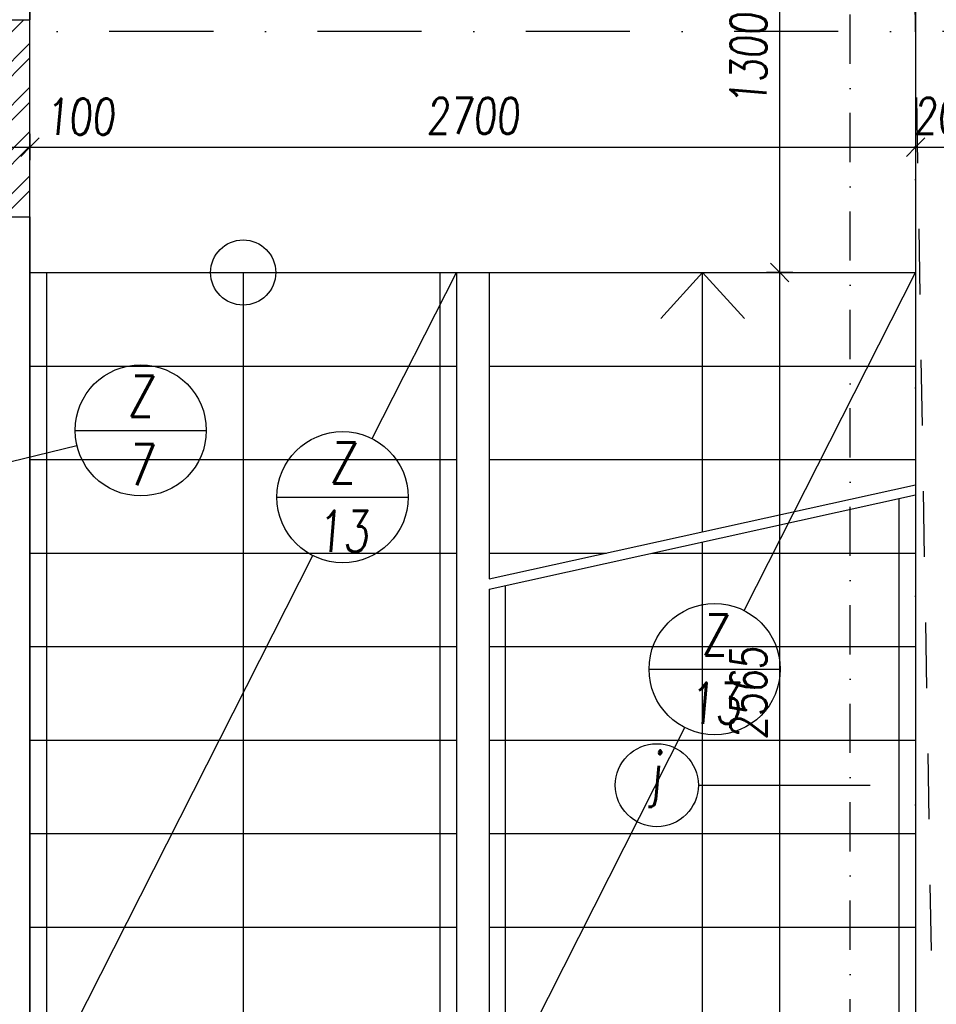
# Model space of a CAD drawing. Header units: millimetres. Extents: x 247761 to 294611, y 172579 to 236863.
# Tile 177 of 256: x 260279 to 263074, y 183490 to 186491. Entities that reach past the tile are written whole.
import ezdxf

# ---------------------------------------------------------------- set-up
doc = ezdxf.new("R2010")
doc.units = ezdxf.units.MM
for name, pattern in [('CK_Čerchovaná 50', [6, 3, -1.5, 0, -1.5]), ('ČERCHOVANÁ', [25.4, 12.7, -6.35, 0, -6.35]), ('ČÁRKOVANÁ01-01', [2, 1, -1])]:
    doc.linetypes.add(name, pattern=pattern)
for name, color, linetype in [('KOTY', 7, 'Continuous'), ('KOTY 50', 7, 'Continuous'), ('KOTY-DVERE', 8, 'Continuous'), ('NOVA', 240, 'Continuous'), ('OSY', 7, 'Continuous'), ('TENKA', 4, 'Continuous'), ('TLUSTA', 2, 'Continuous'), ('ŠRAFA', 253, 'Continuous'), ('ŽB', 3, 'Continuous')]:
    doc.layers.add(name, color=color, linetype=linetype)
doc.layers.add('PLOCHY_MISTNOSTI', color=180, linetype='Continuous', plot=False)
doc.styles.add('CS-ROMANS', font='romans.shx', dxfattribs={"width": 0.75, "oblique": 5})
doc.dimstyles.new('A_KÓTA_50', dxfattribs={"dimtxt": 110, "dimasz": 2, "dimexe": 100, "dimexo": 1500, "dimgap": 40, "dimtad": 1, "dimrnd": 1, "dimdsep": 46, "dimtxsty": 'CS-ROMANS', "dimblk": 'KOT_CARA20', "dimcen": 45, "dimse1": 1, "dimse2": 1, "dimclrd": 256, "dimclre": 256, "dimclrt": 256, "dimadec": 0, "dimazin": 0, "dimtfac": 1, "dimtix": 1, "dimtmove": 2, "dimatfit": 3, "dimldrblk": 'OBLIQUE', "dimfxl": 0, "dimtolj": 1, "dimarcsym": 0})

# ---------------------------------------------------------------- blocks, each defined once
blk = doc.blocks.new('KOT_CARA20')
for p, q in [((0, 20), (0, -20)), ((0, 0), (-14.1, -14.1)), ((0, 0), (14.1, 14.1))]:
    blk.add_line(p, q)
blk = doc.blocks.new('*D169')
at = {"layer": 'Defpoints', "color": 0, "ltscale": 5, "transparency": 16777216}
for p in [(260310.5, 186102.6), (260210.5, 185997.6), (260310.5, 186007.3)]:
    blk.add_point(p, dxfattribs=at)
at = {"layer": 'KOTY 50', "lineweight": -2, "ltscale": 5, "transparency": 16777216}
blk.add_line((260212.5, 186102.6), (260308.5, 186102.6), dxfattribs=at)
at = {"layer": 'KOTY 50', "lineweight": -2, "ltscale": 5, "transparency": 16777216, "xscale": 2, "yscale": 2, "zscale": 2, "rotation": 180}
blk.add_blockref('KOT_CARA20', (260210.5, 186102.6), dxfattribs=at)
at = {"layer": 'KOTY 50', "lineweight": -2, "ltscale": 5, "transparency": 16777216, "xscale": 2, "yscale": 2, "zscale": 2}
blk.add_blockref('KOT_CARA20', (260310.5, 186102.6), dxfattribs=at)
at = {"layer": 'KOTY 50', "ltscale": 5, "transparency": 16777216, "insert": (260462.8, 186195.3), "char_height": 110, "attachment_point": 5, "style": 'CS-ROMANS'}
blk.add_mtext('\\A1;100', dxfattribs=at)
blk = doc.blocks.new('_OBLIQUE')
at = {"color": 0, "linetype": 'ByBlock', "ltscale": 15}
blk.add_line((-0.5, -0.5), (0.5, 0.5), dxfattribs=at)
blk = doc.blocks.new('*D170')
at = {"layer": 'Defpoints', "color": 0, "ltscale": 5, "transparency": 16777216}
for p in [(263010.5, 186102.6), (263010.5, 186048.9), (260310.5, 186007.3)]:
    blk.add_point(p, dxfattribs=at)
at = {"layer": 'KOTY 50', "lineweight": -2, "ltscale": 5, "transparency": 16777216}
blk.add_line((260312.5, 186102.6), (263008.5, 186102.6), dxfattribs=at)
at = {"layer": 'KOTY 50', "lineweight": -2, "ltscale": 5, "transparency": 16777216, "xscale": 2, "yscale": 2, "zscale": 2, "rotation": 180}
blk.add_blockref('KOT_CARA20', (260310.5, 186102.6), dxfattribs=at)
at = {"layer": 'KOTY 50', "lineweight": -2, "ltscale": 5, "transparency": 16777216, "xscale": 2, "yscale": 2, "zscale": 2}
blk.add_blockref('KOT_CARA20', (263010.5, 186102.6), dxfattribs=at)
at = {"layer": 'KOTY 50', "ltscale": 5, "transparency": 16777216, "insert": (261660.5, 186197.6), "char_height": 110, "attachment_point": 5, "style": 'CS-ROMANS'}
blk.add_mtext('\\A1;2700', dxfattribs=at)
blk = doc.blocks.new('*D171')
at = {"layer": 'Defpoints', "color": 0, "ltscale": 5, "transparency": 16777216}
for p in [(263210.5, 186102.6), (263010.5, 186048.9), (263210.5, 185992.6)]:
    blk.add_point(p, dxfattribs=at)
at = {"layer": 'KOTY 50', "lineweight": -2, "ltscale": 5, "transparency": 16777216}
for p, q in [((263008.5, 186102.6), (263006.5, 186102.6)), ((263010.5, 186102.6), (263210.5, 186102.6)), ((263212.5, 186102.6), (263214.5, 186102.6))]:
    blk.add_line(p, q, dxfattribs=at)
at = {"layer": 'KOTY 50', "lineweight": -2, "ltscale": 5, "transparency": 16777216, "xscale": 2, "yscale": 2, "zscale": 2}
blk.add_blockref('KOT_CARA20', (263010.5, 186102.6), dxfattribs=at)
at = {"layer": 'KOTY 50', "lineweight": -2, "ltscale": 5, "transparency": 16777216, "xscale": 2, "yscale": 2, "zscale": 2, "rotation": 180}
blk.add_blockref('KOT_CARA20', (263210.5, 186102.6), dxfattribs=at)
at = {"layer": 'KOTY 50', "ltscale": 5, "transparency": 16777216, "insert": (263110.5, 186197.6), "char_height": 110, "attachment_point": 5, "style": 'CS-ROMANS'}
blk.add_mtext('\\A1;200', dxfattribs=at)
blk = doc.blocks.new('*D343')
at = {"layer": 'Defpoints', "color": 0, "ltscale": 5, "transparency": 16777216}
for p in [(262596.2, 185720.3), (262672.1, 185720.3), (262741.8, 183155.3)]:
    blk.add_point(p, dxfattribs=at)
at = {"layer": 'KOTY 50', "lineweight": -2, "ltscale": 5, "transparency": 16777216}
blk.add_line((262596.2, 183157.3), (262596.2, 185718.3), dxfattribs=at)
at = {"layer": 'KOTY 50', "lineweight": -2, "ltscale": 5, "transparency": 16777216, "xscale": 2, "yscale": 2, "zscale": 2}
for p, rotation in [((262596.2, 185720.3), 90), ((262596.2, 183155.3), 270)]:
    blk.add_blockref('KOT_CARA20', p, dxfattribs=dict(at, rotation=rotation))
at = {"layer": 'KOTY 50', "ltscale": 5, "transparency": 16777216, "insert": (262501.2, 184437.8), "char_height": 110, "attachment_point": 5, "rotation": 90, "style": 'CS-ROMANS'}
blk.add_mtext('\\A1;2565', dxfattribs=at)
blk = doc.blocks.new('*D344')
at = {"layer": 'Defpoints', "color": 0, "ltscale": 5, "transparency": 16777216}
for p in [(262596.2, 187020.3), (262672.1, 187020.3), (262672.1, 185720.3)]:
    blk.add_point(p, dxfattribs=at)
at = {"layer": 'KOTY 50', "lineweight": -2, "ltscale": 5, "transparency": 16777216}
blk.add_line((262596.2, 185722.3), (262596.2, 187018.3), dxfattribs=at)
at = {"layer": 'KOTY 50', "lineweight": -2, "ltscale": 5, "transparency": 16777216, "xscale": 2, "yscale": 2, "zscale": 2}
for p, rotation in [((262596.2, 187020.3), 90), ((262596.2, 185720.3), 270)]:
    blk.add_blockref('KOT_CARA20', p, dxfattribs=dict(at, rotation=rotation))
at = {"layer": 'KOTY 50', "ltscale": 5, "transparency": 16777216, "insert": (262501.2, 186370.3), "char_height": 110, "attachment_point": 5, "rotation": 90, "style": 'CS-ROMANS'}
blk.add_mtext('\\A1;1300', dxfattribs=at)

msp = doc.modelspace()

# ---------------------------------------------------------------- hatches: boundary and pattern name
at = {"layer": 'ŠRAFA'}
h = msp.add_hatch(dxfattribs=at)
h.set_pattern_fill('ANSI32', color=256, scale=50)
h.set_pattern_definition([(45, (51799.52, 9e-11), (-67.35192, 67.35192), []), (45, (51844.42, 9e-11), (-67.35192, 67.35192), [])])
h.paths.add_polyline_path([(260210.517, 185890.259), (260310.517, 185890.259), (260310.517, 186490.259), (260210.517, 186490.259)])

# ---------------------------------------------------------------- linework, layer by layer
at = {"layer": 'KOTY', "linetype": 'ČÁRKOVANÁ01-01', "ltscale": 200}
msp.add_line((263210.517, 174855.259), (262810.517, 198055.259), dxfattribs=at)
at = {"layer": 'KOTY-DVERE'}
for p, q in [((261353.962, 185214.054), (261610.517, 185720.259)), ((262488.267, 184689.818), (263010.517, 185720.259)), ((260448.17, 185239.141), (260848.17, 185239.141)), ((261063.547, 185035.659), (261463.547, 185035.659)), ((260310.517, 183155.259), (261173.132, 184857.263)), ((262197.852, 184511.422), (262597.852, 184511.422)), ((261710.517, 183155.259), (262307.436, 184333.026))]:
    msp.add_line(p, q, dxfattribs=at)
at = {"layer": 'KOTY-DVERE', "ltscale": 5}
for p, q in [((260453.772, 185192.136), (259910.517, 185060.777)), ((262348.156, 184157.603), (262872.288, 184157.603))]:
    msp.add_line(p, q, dxfattribs=at)
at = {"layer": 'KOTY-DVERE'}
for centre, radius in [((260648.17, 185239.141), 200), ((261263.547, 185035.659), 200), ((262397.852, 184511.422), 200), ((262221.6, 184157.603), 126.556)]:
    msp.add_circle(centre, radius, dxfattribs=at)
at = {"layer": 'NOVA', "ltscale": 5}
msp.add_line((260310.517, 185890.259), (260310.517, 186490.259), dxfattribs=at)
at = {"layer": 'OSY', "linetype": 'ČERCHOVANÁ', "ltscale": 25}
for p, q in [((263010.517, 189655.259), (263010.517, 174158.02)), ((276747.073, 186455.259), (249108.101, 186455.259))]:
    msp.add_line(p, q, dxfattribs=at)
at = {"layer": 'PLOCHY_MISTNOSTI', "ltscale": 5}
msp.add_lwpolyline([(266660.517, 181855.259), (260310.517, 181855.259), (260310.517, 187020.259), (263010.517, 187020.259), (263010.517, 183055.259), (264885.517, 183055.259), (264885.517, 183380.259), (266660.517, 183380.279), (266660.517, 182380.279), (266660.517, 182380.279), (266660.517, 181855.259)], close=True, dxfattribs=at)
at = {"layer": 'TENKA', "linetype": 'CK_Čerchovaná 50', "ltscale": 50}
msp.add_line((262810.517, 181855.259), (262810.517, 187020.259), dxfattribs=at)
at = {"layer": 'TENKA'}
for p, q in [((260310.517, 185890.259), (260310.517, 186490.259)), ((260310.517, 185890.259), (260310.517, 186490.259)), ((260310.517, 185720.259), (261610.517, 185720.259)), ((260310.517, 185720.259), (261710.517, 185720.259)), ((260360.517, 185720.259), (260360.517, 183155.259)), ((260960.517, 185720.259), (260960.517, 183155.259)), ((261610.517, 185720.259), (261610.517, 183155.259)), ((261710.517, 185720.259), (261710.517, 184786.318)), ((261710.517, 185720.259), (263010.517, 185720.259)), ((261710.517, 185720.259), (263010.517, 185720.259)), ((262360.517, 184929.699), (262360.517, 185720.259)), ((260310.517, 185435.259), (261610.517, 185435.259)), ((261710.517, 185435.259), (263010.517, 185435.259)), ((260310.517, 185150.259), (261610.517, 185150.259)), ((261710.517, 185150.259), (263010.517, 185150.259)), ((262960.517, 183155.259), (262960.517, 185031.329)), ((262360.517, 183155.259), (262360.517, 184898.978)), ((260310.517, 184865.259), (261610.517, 184865.259)), ((261710.517, 184865.259), (262068.386, 184865.259)), ((262207.657, 184865.259), (263010.517, 184865.259)), ((261710.517, 184755.596), (261710.517, 183155.259)), ((260310.517, 184580.259), (261610.517, 184580.259)), ((261710.517, 184580.259), (263010.517, 184580.259)), ((260310.517, 184295.259), (261610.517, 184295.259)), ((261710.517, 184295.259), (263010.517, 184295.259)), ((260310.517, 184010.259), (261610.517, 184010.259)), ((261710.517, 184010.259), (263010.517, 184010.259)), ((260310.517, 183725.259), (261610.517, 183725.259)), ((261710.517, 183725.259), (263010.517, 183725.259))]:
    msp.add_line(p, q, dxfattribs=at)
at = {"layer": 'TENKA', "ltscale": 5}
for p, q in [((261710.517, 184786.318), (263010.517, 185073.08)), ((261710.517, 184755.596), (263010.517, 185042.359))]:
    msp.add_line(p, q, dxfattribs=at)
at = {"layer": 'TENKA'}
for points in [[(261560.517, 185720.259), (261560.517, 183105.259), (261760.517, 183105.259), (261760.517, 184766.626)], [(262234.099, 185580.259), (262360.517, 185720.259), (262489.106, 185580.259)]]:
    msp.add_lwpolyline(points, dxfattribs=at)
msp.add_circle((260960.517, 185720.259), 99.364, dxfattribs=at)
at = {"layer": 'TLUSTA'}
for p in [(260310.517, 187020.259), (259610.517, 186490.259)]:
    msp.add_line(p, (260310.517, 186490.259), dxfattribs=at)
at = {"layer": 'ŽB'}
for p, q in [((263010.517, 187020.259), (263010.517, 183055.259)), ((256910.517, 185890.259), (260310.517, 185890.259)), ((260310.517, 185890.259), (260310.517, 181855.259))]:
    msp.add_line(p, q, dxfattribs=at)

# ---------------------------------------------------------------- texts
at = {"layer": 'KOTY-DVERE', "char_height": 125, "attachment_point": 5, "style": 'CS-ROMANS'}
for s, width, insert in [('Z\\P7', 141.62944, (260648.17, 185239.141)), ('Z\\P13', 125, (261263.547, 185035.659)), ('Z\\P13', 125, (262397.852, 184511.422)), ('j', 141.62944, (262216.398, 184174.504))]:
    msp.add_mtext_dynamic_manual_height_columns(s, width=width, gutter_width=12.5, heights=[0], dxfattribs=dict(at, insert=insert))

# ---------------------------------------------------------------- dimensions: what is measured, and where the dimension line sits
at = {"layer": 'KOTY 50', "ltscale": 5}
for base, p1, p2, picture, middle in [((262596.232, 187020.259), (262672.145, 185720.259), (262672.145, 187020.259), '*D344', (262501.232, 186370.259)), ((262596.232, 185720.259), (262741.835, 183155.259), (262672.145, 185720.259), '*D343', (262501.232, 184437.759))]:
    dim = msp.add_linear_dim(base=base, p1=p1, p2=p2, angle=90, dimstyle='A_KÓTA_50', dxfattribs=at)
    dim.commit()
    dim.dimension.update_dxf_attribs({"geometry": picture, "text_midpoint": middle})
dim = msp.add_linear_dim(base=(260310.517, 186102.624), p1=(260210.517, 185997.584), p2=(260310.517, 186007.301), dimstyle='A_KÓTA_50', dxfattribs=at)
dim.commit()
dim.dimension.update_dxf_attribs({"geometry": '*D169', "text_midpoint": (260462.764, 186195.291), "dimtype": 128})
for base, p1, p2, picture, middle in [((263010.517, 186102.624), (260310.517, 186007.301), (263010.517, 186048.865), '*D170', (261660.517, 186197.624)), ((263210.517, 186102.624), (263010.517, 186048.865), (263210.517, 185992.606), '*D171', (263110.517, 186197.624))]:
    dim = msp.add_linear_dim(base=base, p1=p1, p2=p2, dimstyle='A_KÓTA_50', dxfattribs=at)
    dim.commit()
    dim.dimension.update_dxf_attribs({"geometry": picture, "text_midpoint": middle})

doc.saveas('drawing.dxf')
